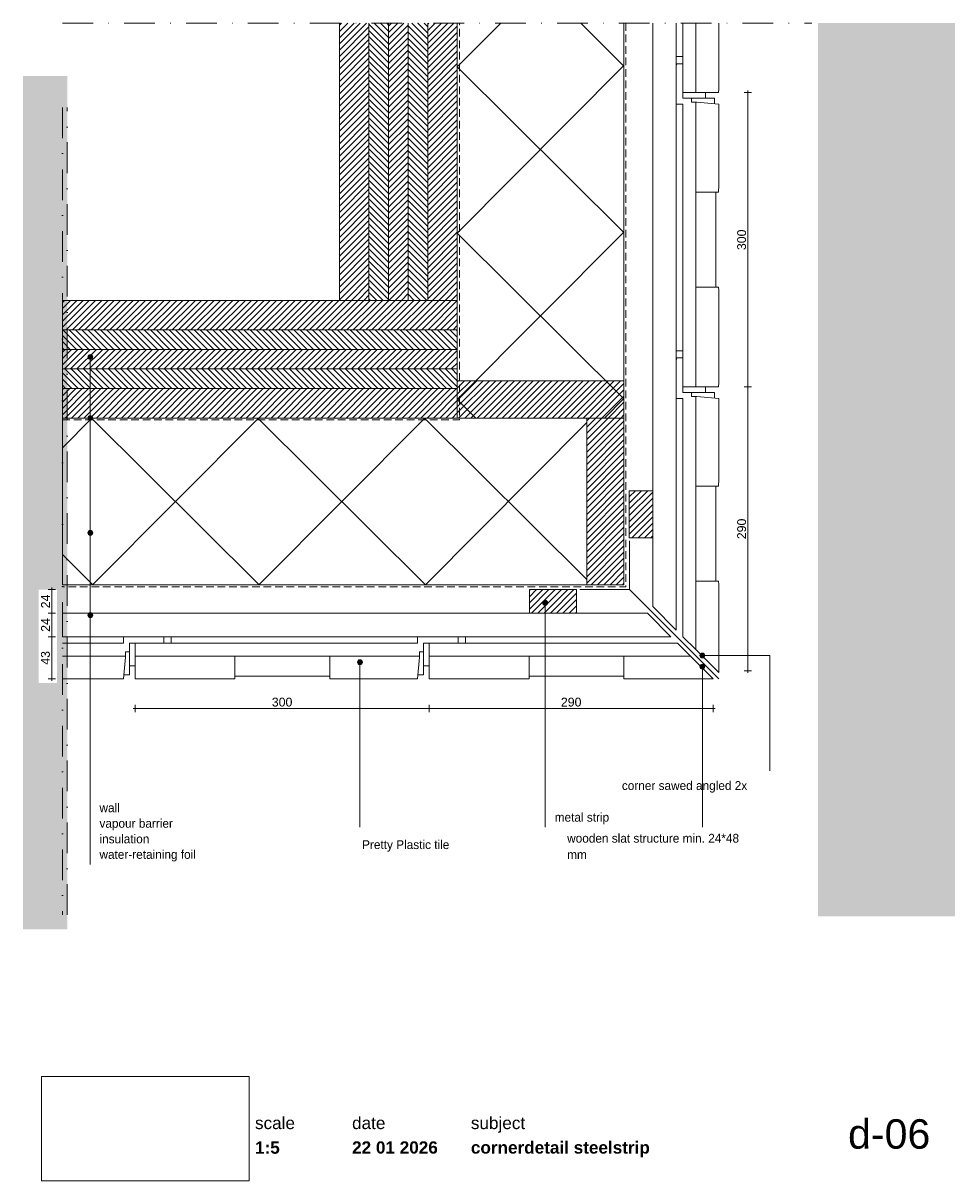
# Paper-space layout 'd-06 cornerdetail steelstrip' of a CAD drawing. Header units: millimetres. Extents: x 10 to 200, y 11 to 247.
import ezdxf
from ezdxf.xclip import XClip

# ---------------------------------------------------------------- set-up
doc = ezdxf.new("R2010")
doc.units = ezdxf.units.MM
doc.header["$MEASUREMENT"] = 0
doc.header["$XCLIPFRAME"] = 0
for name, pattern in [('B0302', [12.51, 6.26, -3.125, 0, -3.125]), ('B0701', [2.3412, 1.56, -0.7812]), ('Wipeout_Contour', [1000, 0, -1000])]:
    doc.linetypes.add(name, pattern=pattern)
for name, color, linetype in [('#01', 7, 'Continuous'), ('Dim - 1_50_100', 7, 'Continuous'), ('Info - 1_50_100', 7, 'Continuous'), ('Info - 1_5_10', 7, 'Continuous'), ('Info - English', 7, 'Continuous')]:
    doc.layers.add(name, color=color, linetype=linetype)
doc.styles.add('GENERATED_STYLE_1', font='HelveticaNeue.ttc')
doc.styles.add('GENERATED_STYLE_2', font='HelveticaNeue.ttc')
doc.styles.add('GENERATED_STYLE_3', font='Helvetica.ttc')
doc.styles.add('GENERATED_STYLE_4', font='txt')
picture_1 = doc.add_image_def('image1.png', size_in_pixel=(317, 159))
pattern_1 = [(45, (-9268.4849, 1647.4338), (-0.6363961, 0.6363961), [])]
pattern_2 = [(315, (-9268.4849, 1647.4338), (0.6363961, 0.6363961), [])]

# ---------------------------------------------------------------- blocks, each defined once
blk = doc.blocks.new('Drawing_1_1', base_point=(-200, 60))
at = {"color": 2, "linetype": 'Continuous', "lineweight": 0}
for s, insert, char_height, attachment_point, style in [('\\A1;{\\pql;\\fHelvetica Neue|b0|i0|c0|p0;\\W1.000000;scale}', (57.28, 24.14), 2.5, 1, 'GENERATED_STYLE_1'), ('\\A1;{\\pql;\\fHelvetica Neue|b0|i0|c0|p0;\\W1.000000;date}', (77.08, 24.14), 2.5, 1, 'GENERATED_STYLE_1'), ('\\A1;{\\pql;\\fHelvetica Neue|b0|i0|c0|p0;\\W1.000000;subject}', (101.31, 24.14), 2.5, 1, 'GENERATED_STYLE_1'), ('\\A1;{\\pqr;\\fHelvetica Neue|b0|i0|c0|p0;\\W1.000000;d-06}', (195, 23.65), 6, 3, 'GENERATED_STYLE_1'), ('\\A1;{\\pql;\\fHelvetica Neue|b1|i0|c0|p0;\\W1.000000;1:5}', (57.28, 19.12), 2.5, 1, 'GENERATED_STYLE_2'), ('\\A1;{\\pql;\\fHelvetica Neue|b1|i0|c0|p0;\\W1.000000;22 01 2026}', (77.08, 19.14), 2.5, 1, 'GENERATED_STYLE_2'), ('\\A1;{\\pql;\\fHelvetica Neue|b1|i0|c0|p0;\\W1.000000;cornerdetail steelstrip}', (101.31, 19.14), 2.5, 1, 'GENERATED_STYLE_2')]:
    blk.add_mtext(s, dxfattribs=dict(at, insert=insert, char_height=char_height, attachment_point=attachment_point, style=style))
at = {"color": 254, "linetype": 'Wipeout_Contour', "lineweight": 0, "ltscale": 174.062972}
blk.add_wipeout([(13.71, 11.09), (56.11, 11.09), (56.11, 32.35), (13.71, 32.35)], dxfattribs=at)
at = {"color": 9, "lineweight": 0}
image = blk.add_image(picture_1, insert=(13.71, 11.09), size_in_units=(42.4, 21.27), dxfattribs=at)
image.set_boundary_path([(-0.5, -0.5), (316.5, 158.5)])
blk = doc.blocks.new('Drawing_2_1', base_point=(-9268.48, 1647.43))
at = {"layer": '#01', "linetype": 'Continuous', "lineweight": 0, "true_color": 0x000000}
for points in [[(23.19, 179.12), (23.22, 178.93), (23.33, 178.77), (23.49, 178.66), (23.69, 178.62), (23.88, 178.66), (24.04, 178.77), (24.15, 178.93), (24.19, 179.12), (24.15, 179.31), (24.04, 179.47), (23.88, 179.58), (23.69, 179.62), (23.49, 179.58), (23.33, 179.47), (23.22, 179.31)], [(23.19, 166.68), (23.22, 166.49), (23.33, 166.33), (23.49, 166.22), (23.69, 166.18), (23.88, 166.22), (24.04, 166.33), (24.15, 166.49), (24.19, 166.68), (24.15, 166.87), (24.04, 167.03), (23.88, 167.14), (23.69, 167.18), (23.49, 167.14), (23.33, 167.03), (23.22, 166.87)], [(23.19, 143.27), (23.22, 143.08), (23.33, 142.92), (23.49, 142.81), (23.69, 142.77), (23.88, 142.81), (24.04, 142.92), (24.15, 143.08), (24.19, 143.27), (24.15, 143.46), (24.04, 143.62), (23.88, 143.73), (23.69, 143.77), (23.49, 143.73), (23.33, 143.62), (23.22, 143.46)], [(115.95, 128.97), (115.99, 128.77), (116.09, 128.61), (116.26, 128.5), (116.45, 128.47), (116.64, 128.5), (116.8, 128.61), (116.91, 128.77), (116.95, 128.97), (116.91, 129.16), (116.8, 129.32), (116.64, 129.43), (116.45, 129.47), (116.26, 129.43), (116.09, 129.32), (115.99, 129.16)], [(23.19, 126.45), (23.22, 126.26), (23.33, 126.1), (23.49, 125.99), (23.69, 125.95), (23.88, 125.99), (24.04, 126.1), (24.15, 126.26), (24.19, 126.45), (24.15, 126.64), (24.04, 126.81), (23.88, 126.92), (23.69, 126.95), (23.49, 126.92), (23.33, 126.81), (23.22, 126.64)], [(148.01, 118.23), (148.04, 118.04), (148.15, 117.88), (148.31, 117.77), (148.51, 117.73), (148.7, 117.77), (148.86, 117.88), (148.97, 118.04), (149.01, 118.23), (148.97, 118.42), (148.86, 118.59), (148.7, 118.7), (148.51, 118.73), (148.31, 118.7), (148.15, 118.59), (148.04, 118.42)], [(78.18, 116.87), (78.21, 116.68), (78.32, 116.51), (78.48, 116.4), (78.68, 116.37), (78.87, 116.4), (79.03, 116.51), (79.14, 116.68), (79.18, 116.87), (79.14, 117.06), (79.03, 117.22), (78.87, 117.33), (78.68, 117.37), (78.48, 117.33), (78.32, 117.22), (78.21, 117.06)], [(148.01, 115.96), (148.04, 115.77), (148.15, 115.61), (148.31, 115.5), (148.51, 115.46), (148.7, 115.5), (148.86, 115.61), (148.97, 115.77), (149.01, 115.96), (148.97, 116.15), (148.86, 116.31), (148.7, 116.42), (148.51, 116.46), (148.31, 116.42), (148.15, 116.31), (148.04, 116.15)]]:
    blk.add_hatch(color=18, dxfattribs=at).paths.add_polyline_path(points)
at = {"layer": 'Info - 1_50_100', "linetype": 'Continuous', "lineweight": 0, "true_color": 0x000000}
h = blk.add_hatch(dxfattribs=at)
h.set_pattern_fill('310_Naaldhout__01__0001', color=18, style=0, pattern_type=2)
h.set_pattern_definition(pattern_1)
h.paths.add_polyline_path([(80.52, 247.22), (74.52, 247.22), (74.52, 190.68), (80.52, 190.68)])
h = blk.add_hatch(dxfattribs=at)
h.set_pattern_fill('310_Naaldhout__02__0001', color=18, style=0, pattern_type=2)
h.set_pattern_definition(pattern_2)
h.paths.add_polyline_path([(84.52, 247.22), (80.52, 247.22), (80.52, 190.68), (84.52, 190.68)])
h = blk.add_hatch(dxfattribs=at)
h.set_pattern_fill('310_Naaldhout__01__0001', color=18, style=0, pattern_type=2)
h.set_pattern_definition(pattern_1)
h.paths.add_polyline_path([(88.52, 247.22), (84.52, 247.22), (84.52, 190.68), (88.52, 190.68)])
h = blk.add_hatch(dxfattribs=at)
h.set_pattern_fill('310_Naaldhout__02__0001', color=18, style=0, pattern_type=2)
h.set_pattern_definition(pattern_2)
h.paths.add_polyline_path([(92.52, 247.22), (88.52, 247.22), (88.52, 190.68), (92.52, 190.68)])
h = blk.add_hatch(dxfattribs=at)
h.set_pattern_fill('310_Naaldhout__01__0001', color=18, style=0, pattern_type=2)
h.set_pattern_definition(pattern_1)
h.paths.add_polyline_path([(98.52, 247.22), (92.52, 247.22), (92.52, 190.68), (98.52, 190.68)])
h = blk.add_hatch(dxfattribs=at)
h.set_pattern_fill('415_Isolatie_ruit_0001', color=18, style=0, pattern_type=2)
h.set_pattern_definition([(45.152, (98.517, 272.247), (-16.9703, 16.8807), []), (135.152, (98.517, 272.247), (16.9703, 17.0605), [])])
h.paths.add_polyline_path([(132.52, 247.22), (98.52, 247.22), (98.52, 166.68), (132.52, 166.68)])
at = {"layer": 'Info - 1_50_100', "linetype": 'Continuous', "lineweight": 0, "true_color": 0xffffff}
blk.add_hatch(color=7, dxfattribs=at).paths.add_polyline_path([(200, 247.22), (172.06, 247.22), (172.06, 65.01), (200, 65.01)])
at = {"layer": 'Info - 1_50_100', "linetype": 'Continuous', "lineweight": 0, "true_color": 0x000000}
h = blk.add_hatch(dxfattribs=at)
h.set_pattern_fill('310_Naaldhout__01__0001', color=18, style=0, pattern_type=2)
h.set_pattern_definition(pattern_1)
h.paths.add_polyline_path([(17.99, 184.68), (98.52, 184.68), (98.52, 190.68), (17.99, 190.68)])
h = blk.add_hatch(dxfattribs=at)
h.set_pattern_fill('310_Naaldhout__02__0001', color=18, style=0, pattern_type=2)
h.set_pattern_definition(pattern_2)
h.paths.add_polyline_path([(17.99, 180.68), (98.52, 180.68), (98.52, 184.68), (17.99, 184.68)])
h = blk.add_hatch(dxfattribs=at)
h.set_pattern_fill('310_Naaldhout__01__0001', color=18, style=0, pattern_type=2)
h.set_pattern_definition(pattern_1)
h.paths.add_polyline_path([(17.99, 176.68), (98.52, 176.68), (98.52, 180.68), (17.99, 180.68)])
h = blk.add_hatch(dxfattribs=at)
h.set_pattern_fill('310_Naaldhout__02__0001', color=18, style=0, pattern_type=2)
h.set_pattern_definition(pattern_2)
h.paths.add_polyline_path([(17.99, 172.68), (98.52, 172.68), (98.52, 176.68), (17.99, 176.68)])
h = blk.add_hatch(dxfattribs=at)
h.set_pattern_fill('310_Naaldhout__01__0001', color=18, style=0, pattern_type=2)
h.set_pattern_definition(pattern_1)
h.paths.add_polyline_path([(17.99, 166.68), (98.52, 166.68), (98.52, 172.68), (17.99, 172.68)])
h = blk.add_hatch(dxfattribs=at)
h.set_pattern_fill('310_Naaldhout__01__0001', color=18, style=0, pattern_type=2)
h.set_pattern_definition(pattern_1)
h.paths.add_polyline_path([(98.52, 166.68), (132.52, 166.68), (132.52, 174.28), (98.52, 174.28)])
h = blk.add_hatch(dxfattribs=at)
h.set_pattern_fill('415_Isolatie_ruit_0001', color=18, style=0, pattern_type=2)
h.set_pattern_definition([(135.152, (24.15, 132.68), (16.8807, 16.9703), []), (225.152, (24.15, 132.68), (-17.0605, 16.9703), [])])
h.paths.add_polyline_path([(17.99, 132.68), (124.92, 132.68), (124.92, 166.68), (17.99, 166.68)])
h = blk.add_hatch(dxfattribs=at)
h.set_pattern_fill('310_Naaldhout__01__0001', color=18, style=0, pattern_type=2)
h.set_pattern_definition(pattern_1)
h.paths.add_polyline_path([(132.52, 132.68), (132.52, 166.68), (124.92, 166.68), (124.92, 132.68)])
at = {"layer": 'Info - 1_5_10', "linetype": 'Continuous', "lineweight": 0, "true_color": 0x99a3a6}
h = blk.add_hatch(dxfattribs=at)
h.set_pattern_fill('310_Naaldhout__01__0001', color=253, style=0, pattern_type=2)
h.set_pattern_definition(pattern_1)
h.paths.add_polyline_path([(138.4, 151.85), (133.6, 151.85), (133.6, 142.25), (138.4, 142.25)])
h = blk.add_hatch(dxfattribs=at)
h.set_pattern_fill('310_Naaldhout__01__0001', color=253, style=0, pattern_type=2)
h.set_pattern_definition(pattern_1)
h.paths.add_polyline_path([(113.24, 126.88), (122.84, 126.88), (122.84, 131.68), (113.24, 131.68)])
at = {"layer": '#01', "color": 9, "linetype": 'Continuous', "lineweight": 0}
for p, q in [((23.69, 178.62), (23.69, 88.08)), ((23.69, 166.18), (23.69, 75.64)), ((23.69, 142.77), (23.69, 92.46)), ((116.45, 128.47), (116.45, 83.25)), ((23.69, 125.95), (23.69, 75.64)), ((78.68, 116.37), (78.68, 83.25))]:
    blk.add_line(p, q, dxfattribs=at)
at = {"layer": '#01', "color": 2, "linetype": 'B0701', "lineweight": 0, "flags": 128}
for points in [[(132.92, 247.22), (132.92, 132.25), (17.99, 132.25)], [(17.99, 166.28), (99, 166.28), (99, 247.22)]]:
    blk.add_lwpolyline(points, dxfattribs=at)
at = {"layer": '#01', "color": 9, "linetype": 'B0302', "lineweight": 0, "flags": 128}
blk.add_lwpolyline([(17.99, 229.99), (17.99, 65.33)], dxfattribs=at)
at = {"layer": '#01', "color": 9, "linetype": 'Continuous', "lineweight": 0, "flags": 128}
for points in [[(149.01, 118.23), (162.27, 118.23), (162.27, 94.72)], [(148.51, 115.46), (148.51, 83.25)]]:
    blk.add_lwpolyline(points, dxfattribs=at)
at = {"layer": '#01', "color": 1, "linetype": 'Continuous', "lineweight": 0}
for centre in [(23.69, 179.12), (23.69, 166.68), (23.69, 143.27), (116.45, 128.97), (23.69, 126.45), (148.51, 118.23), (78.68, 116.87), (148.51, 115.96)]:
    blk.add_circle(centre, 0.5, dxfattribs=at)
at = {"color": 1, "linetype": 'Continuous', "lineweight": 0, "flags": 128}
for points in [[(144.54, 247.22), (144.54, 233.55), (144.54, 233.37), (144.55, 233.2)], [(144.54, 247.22), (144.54, 233.55), (144.54, 233.37), (144.55, 233.2)], [(147.16, 233.05), (147.17, 247.22)], [(151.84, 247.22), (151.84, 233.55), (151.83, 233.37), (151.83, 233.2)], [(151.84, 247.22), (151.84, 233.55), (151.83, 233.37), (151.83, 233.2)], [(143.2, 240.41), (143.25, 240.41), (144.54, 240.41)], [(143.21, 238.77), (143.2, 238.42), (143.2, 231.85), (143.2, 230.81), (143.2, 230.66)], [(143.21, 238.77), (143.2, 238.42), (143.2, 231.85), (143.2, 230.81), (143.2, 230.66)], [(143.21, 238.77), (143.22, 238.92)], [(143.21, 238.77), (143.22, 238.92)], [(143.22, 238.92), (144.56, 238.92)], [(143.22, 238.92), (144.56, 238.92)], [(144.55, 238.77), (144.54, 238.42), (144.54, 231.89)], [(144.54, 231.89), (146.33, 231.89)], [(144.54, 231.89), (146.33, 231.89)], [(144.55, 233.2), (144.56, 233.05)], [(144.55, 233.2), (144.56, 233.05)], [(144.56, 233.05), (147.22, 233.05)], [(144.56, 233.05), (147.22, 233.05)], [(150.96, 231.85), (150.96, 231.89), (146.33, 231.89), (146.33, 231.85)], [(150.96, 231.85), (150.96, 231.89), (146.33, 231.89), (146.33, 231.85)], [(146.33, 231.07), (146.33, 231.85)], [(146.33, 231.07), (146.33, 231.85)], [(147.36, 233.05), (147.22, 233.05), (147.54, 233.05)], [(147.36, 233.05), (147.54, 233.05)], [(151.83, 233.2), (151.82, 233.05), (147.54, 233.05)], [(149.18, 231.89), (149.18, 233.05)], [(150.96, 231.85), (150.96, 230.74)], [(150.96, 231.85), (150.96, 230.74)], [(150.96, 231.85), (150.96, 230.74)], [(143.2, 230.66), (144.54, 230.66)], [(144.54, 230.66), (144.54, 230.57), (144.54, 173.55), (144.54, 173.37), (144.55, 173.2)], [(144.54, 230.66), (144.54, 230.57), (144.54, 173.55), (144.54, 173.37), (144.55, 173.2)], [(147.2, 231.07), (146.33, 231.07)], [(147.38, 231.07), (146.33, 231.07)], [(147.16, 173.05), (147.2, 219.66), (147.2, 228.11), (147.2, 231.07)], [(147.38, 231.07), (151.84, 230.66)], [(151.84, 230.66), (151.84, 230.57), (151.84, 213.73), (151.83, 213.22), (151.83, 212.86)], [(151.84, 230.66), (151.84, 230.57), (151.84, 213.73), (151.83, 213.22), (151.83, 212.86)], [(147.2, 219.46), (147.2, 219.66), (147.2, 228.11), (147.2, 228.31)], [(147.54, 212.75), (147.19, 212.75)], [(147.54, 212.75), (147.38, 212.75)], [(151.83, 212.86), (151.82, 212.78), (151.81, 212.75), (147.54, 212.75)], [(151.83, 212.86), (151.82, 212.78), (151.81, 212.75), (147.54, 212.75)], [(151.24, 212.75), (151.24, 193.39)], [(151.24, 212.75), (151.24, 193.39)], [(151.83, 193.27), (151.82, 193.36), (151.81, 193.39), (147.79, 193.39), (147.17, 193.39)], [(151.83, 193.27), (151.84, 192.84), (151.84, 173.55), (151.83, 173.37), (151.83, 173.2)], [(151.83, 193.27), (151.84, 192.84), (151.84, 173.55), (151.83, 173.37), (151.83, 173.2)], [(143.2, 180.41), (144.54, 180.41)], [(143.21, 178.77), (143.2, 178.42), (143.2, 171.85), (143.2, 170.81), (143.2, 170.66)], [(143.21, 178.77), (143.2, 178.42), (143.2, 171.85), (143.2, 170.81), (143.2, 170.66)], [(143.21, 178.77), (143.22, 178.92)], [(143.21, 178.77), (143.22, 178.92)], [(143.22, 178.92), (144.56, 178.92)], [(143.22, 178.92), (144.56, 178.92)], [(144.55, 178.77), (144.54, 178.42), (144.54, 171.89)], [(144.55, 173.2), (144.56, 173.05)], [(144.55, 173.2), (144.56, 173.05)], [(144.56, 173.05), (147.22, 173.05)], [(144.56, 173.05), (147.22, 173.05)], [(147.36, 173.05), (147.22, 173.05), (147.54, 173.05)], [(147.36, 173.05), (147.54, 173.05)], [(151.83, 173.2), (151.82, 173.05), (147.54, 173.05)], [(149.18, 171.89), (149.18, 173.05)], [(143.2, 170.66), (144.54, 170.66)], [(144.54, 171.89), (146.33, 171.89)], [(144.54, 171.89), (146.33, 171.89)], [(144.54, 170.66), (144.54, 170.57), (144.54, 122.07)], [(150.96, 171.85), (150.96, 171.89), (146.33, 171.89), (146.33, 171.85)], [(150.96, 171.85), (150.96, 171.89), (146.33, 171.89), (146.33, 171.85)], [(146.33, 171.07), (146.33, 171.85)], [(146.33, 171.07), (146.33, 171.85)], [(147.2, 171.07), (146.33, 171.07)], [(147.38, 171.07), (146.33, 171.07)], [(147.16, 119.45), (147.2, 159.66), (147.2, 168.11), (147.2, 171.07)], [(147.38, 171.07), (151.84, 170.66)], [(150.96, 171.85), (150.96, 170.74)], [(150.96, 171.85), (150.96, 170.74)], [(150.96, 171.85), (150.96, 170.74)], [(151.84, 170.66), (151.84, 170.57), (151.84, 153.73), (151.83, 153.22), (151.83, 152.86)], [(151.84, 170.66), (151.84, 170.57), (151.84, 153.73), (151.83, 153.22), (151.83, 152.86)], [(147.2, 159.46), (147.2, 159.66), (147.2, 168.11), (147.2, 168.31)], [(147.54, 152.75), (147.19, 152.75)], [(147.54, 152.75), (147.38, 152.75)], [(151.83, 152.86), (151.82, 152.78), (151.81, 152.75), (147.54, 152.75)], [(151.83, 152.86), (151.82, 152.78), (151.81, 152.75), (147.54, 152.75)], [(151.24, 152.75), (151.24, 133.39)], [(151.24, 152.75), (151.24, 133.39)], [(151.83, 133.27), (151.84, 132.84), (151.84, 114.78), (147.16, 119.45)], [(151.83, 133.27), (151.84, 132.84), (151.84, 114.78), (147.16, 119.45)], [(151.83, 133.27), (151.82, 133.36), (151.81, 133.39), (147.79, 133.39), (147.17, 133.39)], [(30.44, 120.74), (30.34, 120.74), (17.99, 120.74)], [(30.44, 120.74), (30.34, 120.74), (17.99, 120.74)], [(38.55, 122.07), (38.2, 122.08), (31.62, 122.08), (30.59, 122.08), (30.44, 122.08)], [(38.55, 122.07), (38.2, 122.08), (31.62, 122.08), (30.59, 122.08), (30.44, 122.08)], [(30.44, 122.08), (30.44, 120.74)], [(31.66, 120.74), (31.66, 118.95)], [(38.55, 120.74), (38.2, 120.74), (31.66, 120.74)], [(31.66, 120.74), (31.66, 118.95)], [(32.98, 120.74), (32.83, 120.72)], [(32.98, 120.74), (32.83, 120.72)], [(32.83, 120.72), (32.83, 118.06)], [(32.83, 120.72), (32.83, 118.06)], [(90.44, 120.74), (90.34, 120.74), (33.33, 120.74), (33.14, 120.74), (32.98, 120.74)], [(90.44, 120.74), (90.34, 120.74), (33.33, 120.74), (33.14, 120.74), (32.98, 120.74)], [(38.55, 122.07), (38.7, 122.06)], [(38.55, 122.07), (38.7, 122.06)], [(38.7, 122.06), (38.7, 120.72)], [(38.7, 122.06), (38.7, 120.72)], [(40.19, 122.08), (40.19, 120.74)], [(98.55, 122.07), (98.2, 122.08), (91.62, 122.08), (90.59, 122.08), (90.44, 122.08)], [(98.55, 122.07), (98.2, 122.08), (91.62, 122.08), (90.59, 122.08), (90.44, 122.08)], [(90.44, 122.08), (90.44, 120.74)], [(91.66, 120.74), (91.66, 118.95)], [(98.55, 120.74), (98.2, 120.74), (91.66, 120.74)], [(91.66, 120.74), (91.66, 118.95)], [(92.98, 120.74), (92.83, 120.72)], [(92.98, 120.74), (92.83, 120.72)], [(92.83, 120.72), (92.83, 118.06)], [(92.83, 120.72), (92.83, 118.06)], [(143.13, 120.74), (93.33, 120.74), (93.14, 120.74), (92.98, 120.74)], [(143.44, 120.74), (93.33, 120.74), (93.14, 120.74), (92.98, 120.74)], [(98.55, 122.07), (98.7, 122.06)], [(98.55, 122.07), (98.7, 122.06)], [(98.7, 122.06), (98.7, 120.72)], [(98.7, 122.06), (98.7, 120.72)], [(100.19, 122.08), (100.19, 122.03), (100.19, 120.74)], [(143.44, 120.74), (150.74, 113.45)], [(144.54, 122.07), (147.16, 119.45)], [(17.99, 118.09), (19.44, 118.09), (27.89, 118.09), (30.85, 118.08)], [(19.24, 118.08), (19.44, 118.09), (27.89, 118.09), (28.09, 118.08)], [(30.85, 118.96), (31.62, 118.96)], [(30.85, 118.08), (30.85, 118.96)], [(30.85, 118.96), (31.62, 118.96)], [(30.85, 117.9), (30.85, 118.96)], [(31.62, 114.32), (31.66, 114.32), (31.66, 118.95), (31.62, 118.96)], [(31.62, 114.32), (31.66, 114.32), (31.66, 118.95), (31.62, 118.96)], [(32.83, 118.13), (79.44, 118.09), (87.89, 118.09), (90.85, 118.08)], [(53.05, 113.45), (53.13, 113.46), (53.16, 113.47), (53.16, 117.5), (53.16, 118.11)], [(72.53, 117.74), (72.53, 118.09)], [(79.24, 118.08), (79.44, 118.09), (87.89, 118.09), (88.09, 118.08)], [(90.85, 118.96), (91.62, 118.96)], [(90.85, 118.08), (90.85, 118.96)], [(90.85, 118.96), (91.62, 118.96)], [(90.85, 117.9), (90.85, 118.96)], [(91.62, 114.32), (91.66, 114.32), (91.66, 118.95), (91.62, 118.96)], [(91.62, 114.32), (91.66, 114.32), (91.66, 118.95), (91.62, 118.96)], [(92.83, 118.13), (139.44, 118.09), (146.1, 118.09)], [(113.05, 113.45), (113.13, 113.46), (113.16, 113.47), (113.16, 117.5), (113.16, 118.11)], [(132.53, 117.74), (132.53, 118.09)], [(30.85, 117.9), (30.44, 113.45)], [(31.66, 116.11), (32.83, 116.11)], [(32.83, 117.93), (32.83, 118.06), (32.83, 117.74)], [(32.83, 117.93), (32.83, 117.74)], [(32.98, 113.45), (32.83, 113.47), (32.83, 117.74)], [(72.53, 117.74), (72.53, 117.9)], [(72.64, 113.45), (72.56, 113.46), (72.53, 113.47), (72.53, 117.74)], [(72.64, 113.45), (72.56, 113.46), (72.53, 113.47), (72.53, 117.74)], [(90.85, 117.9), (90.44, 113.45)], [(91.66, 116.11), (92.83, 116.11)], [(92.83, 117.93), (92.83, 118.06), (92.83, 117.74)], [(92.83, 117.93), (92.83, 117.74)], [(92.98, 113.45), (92.83, 113.47), (92.83, 117.74)], [(132.53, 117.74), (132.53, 117.9)], [(132.64, 113.45), (132.56, 113.46), (132.53, 113.47), (132.53, 117.74)], [(132.64, 113.45), (132.56, 113.46), (132.53, 113.47), (132.53, 117.74)], [(30.44, 113.45), (30.34, 113.45), (17.99, 113.45)], [(30.44, 113.45), (30.34, 113.45), (17.99, 113.45)], [(31.62, 114.32), (30.52, 114.32)], [(31.62, 114.32), (30.52, 114.32)], [(31.62, 114.32), (30.52, 114.32)], [(53.05, 113.45), (52.62, 113.45), (33.33, 113.45), (33.14, 113.45), (32.98, 113.45)], [(53.05, 113.45), (52.62, 113.45), (33.33, 113.45), (33.14, 113.45), (32.98, 113.45)], [(72.53, 114.05), (53.16, 114.05)], [(72.53, 114.05), (53.16, 114.05)], [(90.44, 113.45), (90.34, 113.45), (73.5, 113.45), (73, 113.45), (72.64, 113.45)], [(90.44, 113.45), (90.34, 113.45), (73.5, 113.45), (73, 113.45), (72.64, 113.45)], [(91.62, 114.32), (90.52, 114.32)], [(91.62, 114.32), (90.52, 114.32)], [(91.62, 114.32), (90.52, 114.32)], [(113.05, 113.45), (112.62, 113.45), (93.33, 113.45), (93.14, 113.45), (92.98, 113.45)], [(113.05, 113.45), (112.62, 113.45), (93.33, 113.45), (93.14, 113.45), (92.98, 113.45)], [(132.53, 114.05), (113.16, 114.05)], [(132.53, 114.05), (113.16, 114.05)], [(150.44, 113.45), (150.34, 113.45), (133.5, 113.45), (133, 113.45), (132.64, 113.45)], [(150.74, 113.45), (150.34, 113.45), (133.5, 113.45), (133, 113.45), (132.64, 113.45)]]:
    blk.add_lwpolyline(points, dxfattribs=at)
at = {"color": 3, "linetype": 'Continuous', "lineweight": 0, "flags": 128}
for points in [[(123.55, 131.7), (133.63, 131.7), (133.63, 141.66)], [(133.63, 131.7), (151.84, 113.49)]]:
    blk.add_lwpolyline(points, dxfattribs=at)
at = {"layer": 'Dim - 1_50_100', "color": 1, "linetype": 'Continuous', "lineweight": 0}
for p, q in [((158.55, 233.05), (157.05, 233.05)), ((157.8, 233.05), (157.8, 233.45)), ((157.8, 173.05), (157.8, 233.05)), ((158.55, 173.05), (157.05, 173.05)), ((157.8, 115.12), (157.8, 173.05)), ((16.57, 131.68), (15.07, 131.68)), ((15.82, 131.68), (15.82, 132.08)), ((15.82, 126.88), (15.82, 131.68)), ((16.57, 126.88), (15.07, 126.88)), ((15.82, 122.08), (15.82, 126.88)), ((16.57, 122.08), (15.07, 122.08)), ((15.82, 113.45), (15.82, 122.08)), ((16.57, 113.45), (15.07, 113.45)), ((15.82, 113.05), (15.82, 113.45)), ((158.55, 115.12), (157.05, 115.12)), ((157.8, 114.72), (157.8, 115.12)), ((32.43, 107.45), (32.83, 107.45)), ((32.83, 106.7), (32.83, 108.2)), ((32.83, 107.45), (92.83, 107.45)), ((92.83, 106.7), (92.83, 108.2)), ((92.83, 107.45), (150.74, 107.45)), ((150.74, 106.7), (150.74, 108.2)), ((150.74, 107.45), (151.14, 107.45))]:
    blk.add_line(p, q, dxfattribs=at)
at = {"layer": 'Info - 1_50_100', "color": 9, "linetype": 'Continuous', "lineweight": 0, "flags": 128}
for points in [[(80.52, 247.22), (80.52, 190.68), (74.52, 190.68), (74.52, 247.22)], [(84.52, 247.22), (84.52, 190.68), (80.52, 190.68), (80.52, 247.22)], [(88.52, 247.22), (88.52, 190.68), (84.52, 190.68), (84.52, 247.22)], [(92.52, 247.22), (92.52, 190.68), (88.52, 190.68), (88.52, 247.22)], [(98.52, 247.22), (98.52, 190.68), (92.52, 190.68), (92.52, 247.22)], [(138.4, 247.22), (138.4, 128.21), (143.2, 123.41), (143.2, 247.22)]]:
    blk.add_lwpolyline(points, dxfattribs=at)
at = {"layer": 'Info - 1_50_100', "color": 4, "linetype": 'Continuous', "lineweight": 0, "flags": 128}
for points in [[(74.52, 247.22), (74.52, 190.68), (98.52, 190.68), (98.52, 247.22)], [(17.99, 190.68), (98.52, 190.68), (98.52, 166.68), (17.99, 166.68)]]:
    blk.add_lwpolyline(points, dxfattribs=at)
at = {"layer": 'Info - 1_50_100', "color": 1, "linetype": 'Continuous', "lineweight": 0, "flags": 128}
blk.add_lwpolyline([(132.52, 247.22), (132.52, 166.68), (98.52, 166.68), (98.52, 247.22)], dxfattribs=at)
at = {"layer": 'Info - 1_50_100', "color": 9, "linetype": 'Continuous', "lineweight": 0, "flags": 128}
for points in [[(17.99, 184.68), (17.99, 190.68), (98.52, 190.68), (98.52, 184.68)], [(17.99, 180.68), (17.99, 184.68), (98.52, 184.68), (98.52, 180.68)], [(17.99, 176.68), (17.99, 180.68), (98.52, 180.68), (98.52, 176.68)], [(17.99, 172.68), (17.99, 176.68), (98.52, 176.68), (98.52, 172.68)], [(17.99, 166.68), (17.99, 172.68), (98.52, 172.68), (98.52, 166.68)], [(17.99, 122.08), (17.99, 126.88), (137.3, 126.88), (142.1, 122.08)]]:
    blk.add_lwpolyline(points, close=True, dxfattribs=at)
at = {"layer": 'Info - 1_50_100', "color": 2, "linetype": 'Continuous', "lineweight": 0, "flags": 128}
for points in [[(98.52, 166.68), (98.52, 174.28), (132.52, 174.28), (132.52, 166.68)], [(132.52, 132.68), (124.92, 132.68), (124.92, 166.68), (132.52, 166.68)]]:
    blk.add_lwpolyline(points, close=True, dxfattribs=at)
at = {"layer": 'Info - 1_50_100', "color": 1, "linetype": 'Continuous', "lineweight": 0, "flags": 128}
blk.add_lwpolyline([(17.99, 132.68), (17.99, 166.68), (124.92, 166.68), (124.92, 132.68)], close=True, dxfattribs=at)
at = {"layer": 'Info - 1_5_10', "color": 4, "linetype": 'Continuous', "lineweight": 0, "flags": 128}
for points in [[(138.4, 151.85), (133.6, 151.85), (133.6, 142.25), (138.4, 142.25)], [(113.24, 126.88), (113.24, 131.68), (122.84, 131.68), (122.84, 126.88)]]:
    blk.add_lwpolyline(points, close=True, dxfattribs=at)
at = {"layer": 'Dim - 1_50_100', "color": 2, "linetype": 'Continuous', "lineweight": 0, "char_height": 1.8, "attachment_point": 7, "rotation": 90, "style": 'GENERATED_STYLE_3'}
for s, insert, width in [('\\A1;{\\pql;\\fHelvetica|b0|i0|c0|p0;\\W1.000000;300}', (157.44, 200.93), 4.2398), ('\\A1;{\\pql;\\fHelvetica|b0|i0|c0|p0;\\W1.000000;290}', (157.44, 141.96), 4.2398), ('\\A1;{\\pql;\\fHelvetica|b0|i0|c0|p0;\\W1.000000;24}', (15.46, 127.87), 2.8266), ('\\A1;{\\pql;\\fHelvetica|b0|i0|c0|p0;\\W1.000000;24}', (15.46, 123.07), 2.8266), ('\\A1;{\\pql;\\fHelvetica|b0|i0|c0|p0;\\W1.000000;43}', (15.46, 116.35), 2.8266)]:
    blk.add_mtext(s, dxfattribs=dict(at, insert=insert, width=width))
at = {"layer": 'Dim - 1_50_100', "color": 2, "linetype": 'Continuous', "lineweight": 0, "char_height": 1.8, "width": 4.2398, "attachment_point": 7, "style": 'GENERATED_STYLE_3'}
for s, insert in [('\\A1;{\\pql;\\fHelvetica|b0|i0|c0|p0;\\W1.000000;300}', (60.71, 107.81)), ('\\A1;{\\pql;\\fHelvetica|b0|i0|c0|p0;\\W1.000000;290}', (119.66, 107.81))]:
    blk.add_mtext(s, dxfattribs=dict(at, insert=insert))
at = {"layer": 'Info - English', "color": 2, "linetype": 'Continuous', "lineweight": 0, "insert": (132.1, 91.44), "char_height": 1.8, "width": 30.8877, "attachment_point": 4, "style": 'GENERATED_STYLE_4'}
blk.add_mtext('\\A1;{\\pql;\\fWork Sans|b0|i0|c0|p0;\\W1.000000;corner sawed angled 2x\\P\\pql;\\fWork Sans|b0|i0|c0|p0;\\W1.000000;}', dxfattribs=at)
at = {"layer": 'Info - English', "color": 2, "linetype": 'Continuous', "lineweight": 0, "insert": (25.56, 82.15), "char_height": 1.8, "attachment_point": 4, "line_spacing_factor": 1.05635, "style": 'GENERATED_STYLE_4'}
blk.add_mtext('\\A1;{\\pql;\\fWork Sans|b0|i0|c0|p0;\\W1.000000;wall\\P\\pql;\\fWork Sans|b0|i0|c0|p0;\\W1.000000;vapour barrier\\P\\pql;\\fWork Sans|b0|i0|c0|p0;\\W1.000000;insulation\\P\\pql;\\fWork Sans|b0|i0|c0|p0;\\W1.000000;water-retaining foil}', dxfattribs=at)
at = {"layer": 'Info - English', "color": 2, "linetype": 'Continuous', "lineweight": 0, "char_height": 1.8, "attachment_point": 4, "style": 'GENERATED_STYLE_4'}
for s, insert in [('\\A1;{\\pql;\\fWork Sans|b0|i0|c0|p0;\\W1.000000;metal strip}', (118.4, 84.98)), ('\\A1;{\\pql;\\fWork Sans|b0|i0|c0|p0;\\W1.000000;Pretty Plastic tile }', (79.12, 79.39))]:
    blk.add_mtext(s, dxfattribs=dict(at, insert=insert))
at = {"layer": 'Info - English', "color": 2, "linetype": 'Continuous', "lineweight": 0, "insert": (120.94, 79.3), "char_height": 1.8, "width": 35.2414, "attachment_point": 4, "line_spacing_factor": 1.110307, "style": 'GENERATED_STYLE_4'}
blk.add_mtext('\\A1;{\\pql;\\fWork Sans|b0|i0|c0|p0;\\W1.000000;wooden slat structure min. 24*48 mm}', dxfattribs=at)

psp = doc.layouts.new('d-06 cornerdetail steelstrip')

# ---------------------------------------------------------------- hatches: boundary and pattern name
at = {"layer": 'Info - 1_5_10', "linetype": 'Continuous', "lineweight": 0}
for points in [[(10, 236.47), (13.19, 236.47), (13.19, 62.37), (10, 62.37)], [(13.19, 236.47), (18.99, 236.47), (18.99, 131.64), (13.19, 131.64)], [(16.88, 236.47), (18.99, 236.47), (18.99, 62.37), (16.88, 62.37)], [(13.19, 112.65), (18.99, 112.65), (18.99, 62.37), (13.19, 62.37)]]:
    psp.add_hatch(color=255, dxfattribs=at).paths.add_polyline_path(points)

# ---------------------------------------------------------------- linework, layer by layer
at = {"layer": '#01', "color": 3, "linetype": 'B0302', "lineweight": 0}
for p, q in [((17.99, 247.22), (170.84, 247.22)), ((18.99, 65.33), (18.99, 229.99))]:
    psp.add_line(p, q, dxfattribs=at)

# ---------------------------------------------------------------- block references
at = {"color": 4, "linetype": 'Continuous', "lineweight": 0}
ref = psp.add_blockref('Drawing_2_1', (-9268.48, 1647.43), dxfattribs=at)
XClip(ref).set_block_clipping_path([(10, 65.0145871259), (200, 247.2172305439)])
ref = psp.add_blockref('Drawing_1_1', (-200, 60), dxfattribs=at)
XClip(ref).set_block_clipping_path([(-287.3178906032, -75.7273941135), (502.7286062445, 56.3449743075)])

doc.saveas('drawing.dxf')
